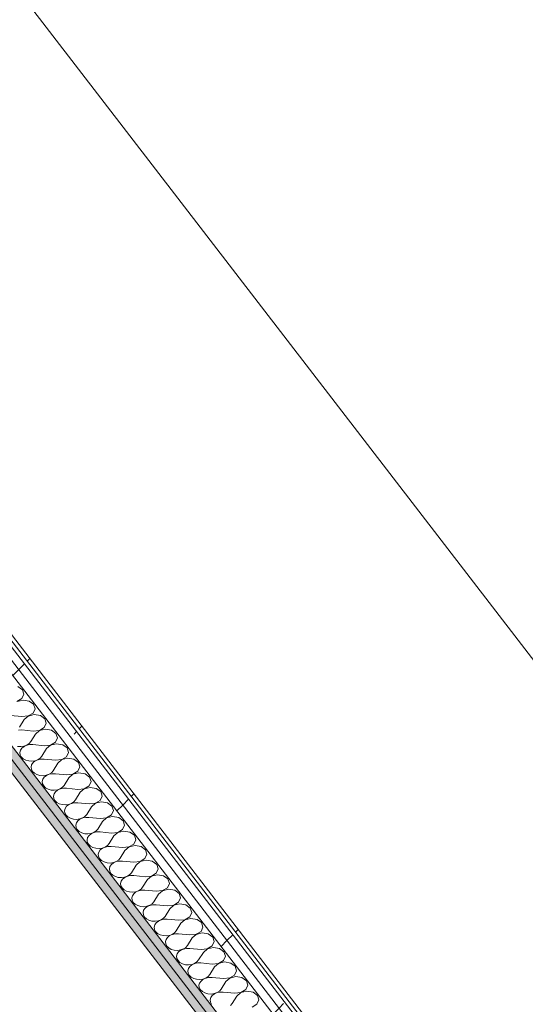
# Model space of a CAD drawing. Header units: millimetres. Extents: x -2220 to 52371, y -4077 to 6953.
# Tile 218 of 256: x 28376 to 29152, y 2069 to 3579. Entities that reach past the tile are written whole.
import ezdxf

# ---------------------------------------------------------------- set-up
doc = ezdxf.new("R2010")
doc.units = ezdxf.units.MM
doc.header["$MEASUREMENT"] = 0
doc.linetypes.add('Wipeout_Contour', pattern=[1000, 0, -1000])
doc.layers.add('Nuevo_08_E_Envans secs', color=7, linetype='Continuous')
doc.layers.add('Nuevo_08_E_Envans secs_Pluma_Nº__1', color=7, linetype='Continuous', lineweight=5)
doc.layers.add('Nuevo_08_E_Envans secs_Pluma_Nº__47', color=7, linetype='Continuous', lineweight=20)
for name, color, linetype, lineweight, true_color in [('Nuevo_08_E_Envans secs_Pluma_Nº__102', 7, 'Continuous', 5, 0xcccccc), ('Nuevo_08_E_Envans secs_Pluma_Nº__171', 171, 'Continuous', 13, 0xaaaaff), ('Nuevo_08_E_Envans secs_Pluma_Nº__177', 7, 'Continuous', 15, 0xf7e046), ('Nuevo_08_E_Envans secs_Pluma_Nº__79', 7, 'Continuous', 5, 0xaaffd5)]:
    doc.layers.add(name, color=color, linetype=linetype, lineweight=lineweight, true_color=true_color)
pattern_1 = [(45, (42615.74, 4689.65), (-183.8478, 183.8478), [195, -65]), (45, (42615.74, 4873.5), (-183.8478, 183.8478), [195, -65])]

# ---------------------------------------------------------------- blocks, each defined once
blk = doc.blocks.new('*X331', base_point=(42615.7, 4689.6))
at = {"layer": 'Nuevo_08_E_Envans secs_Pluma_Nº__102', "color": 254, "linetype": 'Continuous', "lineweight": 5, "true_color": 0xcccccc}
for p, q in [((28380.3, 2551.6), (28373.5, 2556.5)), ((28372, 2533.7), (28379.4, 2538.1)), ((28379.4, 2538.1), (28382.5, 2544.8)), ((28382.5, 2544.8), (28380.3, 2551.6)), ((28381.3, 2535.8), (28372.1, 2533.6)), ((28390.7, 2534.2), (28381.3, 2535.8)), ((28397.5, 2529.2), (28390.7, 2534.2)), ((28399.7, 2522.4), (28397.5, 2529.2)), ((28379.6, 2510.4), (28362.1, 2512.1)), ((28379.6, 2510.4), (28389.2, 2511.3)), ((28389.3, 2511.2), (28383.1, 2505.9)), ((28389.2, 2511.3), (28396.6, 2515.8)), ((28398.5, 2513.4), (28389.3, 2511.2)), ((28396.6, 2515.8), (28399.7, 2522.4)), ((28407.9, 2511.8), (28398.5, 2513.4)), ((28414.7, 2506.9), (28407.9, 2511.8)), ((28383.1, 2505.9), (28375.9, 2494.2)), ((28406.4, 2489), (28413.8, 2493.5)), ((28413.8, 2493.5), (28416.9, 2500.1)), ((28416.9, 2500.1), (28414.7, 2506.9)), ((28379.3, 2489.8), (28374.4, 2489.7)), ((28396.8, 2488), (28379.3, 2489.8)), ((28400.3, 2483.6), (28393.1, 2471.9)), ((28396.8, 2488), (28406.4, 2489)), ((28406.5, 2488.9), (28400.3, 2483.6)), ((28415.6, 2491.1), (28406.5, 2488.9)), ((28425, 2489.5), (28415.6, 2491.1)), ((28431.9, 2484.6), (28425, 2489.5)), ((28431, 2471.1), (28434.1, 2477.8)), ((28434.1, 2477.8), (28431.9, 2484.6)), ((28372.8, 2464.7), (28377.7, 2464.3)), ((28377.7, 2464.3), (28382.5, 2465)), ((28382.8, 2464.6), (28379.5, 2462)), ((28382.5, 2465), (28386.9, 2466.5)), ((28386.9, 2466.4), (28382.8, 2464.6)), ((28386.9, 2466.5), (28390.5, 2468.9)), ((28391.6, 2467.4), (28386.9, 2466.4)), ((28390.5, 2468.9), (28393.1, 2471.9)), ((28396.5, 2467.4), (28391.6, 2467.4)), ((28414, 2465.7), (28396.5, 2467.4)), ((28414, 2465.7), (28423.6, 2466.7)), ((28423.7, 2466.6), (28417.5, 2461.2)), ((28423.6, 2466.7), (28431, 2471.1)), ((28432.8, 2468.8), (28423.7, 2466.6)), ((28442.2, 2467.2), (28432.8, 2468.8)), ((28449.1, 2462.2), (28442.2, 2467.2)), ((28451.3, 2455.4), (28449.1, 2462.2)), ((28377.3, 2458.8), (28376.4, 2455.4)), ((28376.4, 2455.4), (28376.9, 2451.8)), ((28376.9, 2451.8), (28378.6, 2448.6)), ((28379.5, 2462), (28377.3, 2458.8)), ((28378.6, 2448.6), (28381.6, 2445.7)), ((28407.7, 2446.6), (28410.2, 2449.6)), ((28417.5, 2461.2), (28410.2, 2449.6)), ((28440.8, 2444.4), (28448.2, 2448.8)), ((28448.2, 2448.8), (28451.3, 2455.4)), ((28381.6, 2445.7), (28385.5, 2443.6)), ((28385.5, 2443.6), (28390, 2442.3)), ((28390, 2442.3), (28394.9, 2442)), ((28394.5, 2436.5), (28393.6, 2433)), ((28393.6, 2433), (28394.1, 2429.5)), ((28396.7, 2439.7), (28394.5, 2436.5)), ((28394.9, 2442), (28399.7, 2442.6)), ((28400, 2442.3), (28396.7, 2439.7)), ((28399.7, 2442.6), (28404, 2444.2)), ((28404.1, 2444.1), (28400, 2442.3)), ((28404, 2444.2), (28407.7, 2446.6)), ((28408.8, 2445.1), (28404.1, 2444.1)), ((28413.7, 2445.1), (28408.8, 2445.1)), ((28431.2, 2443.4), (28413.7, 2445.1)), ((28434.6, 2438.9), (28427.4, 2427.2)), ((28431.2, 2443.4), (28440.8, 2444.4)), ((28440.8, 2444.3), (28434.6, 2438.9)), ((28450, 2446.5), (28440.8, 2444.3)), ((28459.4, 2444.9), (28450, 2446.5)), ((28466.3, 2439.9), (28459.4, 2444.9)), ((28465.4, 2426.5), (28468.5, 2433.1)), ((28468.5, 2433.1), (28466.3, 2439.9)), ((28394.1, 2429.5), (28395.8, 2426.2)), ((28395.8, 2426.2), (28398.8, 2423.4)), ((28398.8, 2423.4), (28402.7, 2421.3)), ((28402.7, 2421.3), (28407.2, 2420)), ((28407.2, 2420), (28412.1, 2419.7)), ((28413.9, 2417.3), (28411.7, 2414.2)), ((28412.1, 2419.7), (28416.9, 2420.3)), ((28417.2, 2419.9), (28413.9, 2417.3)), ((28416.9, 2420.3), (28421.2, 2421.9)), ((28421.3, 2421.8), (28417.2, 2419.9)), ((28421.2, 2421.9), (28424.8, 2424.2)), ((28426, 2422.8), (28421.3, 2421.8)), ((28424.8, 2424.2), (28427.4, 2427.2)), ((28430.9, 2422.8), (28426, 2422.8)), ((28448.4, 2421), (28430.9, 2422.8)), ((28448.4, 2421), (28458, 2422)), ((28458, 2421.9), (28451.8, 2416.6)), ((28458, 2422), (28465.4, 2426.5)), ((28467.2, 2424.1), (28458, 2421.9)), ((28476.6, 2422.5), (28467.2, 2424.1)), ((28483.4, 2417.6), (28476.6, 2422.5)), ((28485.7, 2410.8), (28483.4, 2417.6)), ((28411.7, 2414.2), (28410.8, 2410.7)), ((28410.8, 2410.7), (28411.3, 2407.2)), ((28411.3, 2407.2), (28413, 2403.9)), ((28413, 2403.9), (28415.9, 2401.1)), ((28438.4, 2399.6), (28442, 2401.9)), ((28442, 2401.9), (28444.6, 2404.9)), ((28451.8, 2416.6), (28444.6, 2404.9)), ((28475.2, 2399.7), (28482.6, 2404.2)), ((28484.4, 2401.8), (28475.2, 2399.6)), ((28482.6, 2404.2), (28485.7, 2410.8)), ((28493.8, 2400.2), (28484.4, 2401.8)), ((28415.9, 2401.1), (28419.8, 2399)), ((28419.8, 2399), (28424.4, 2397.7)), ((28424.4, 2397.7), (28429.2, 2397.4)), ((28428.9, 2391.8), (28428, 2388.4)), ((28428, 2388.4), (28428.4, 2384.9)), ((28431.1, 2395), (28428.9, 2391.8)), ((28429.2, 2397.4), (28434, 2398)), ((28434.3, 2397.6), (28431.1, 2395)), ((28434, 2398), (28438.4, 2399.6)), ((28438.5, 2399.5), (28434.3, 2397.6)), ((28443.2, 2400.4), (28438.5, 2399.5)), ((28448.1, 2400.4), (28443.2, 2400.4)), ((28465.6, 2398.7), (28448.1, 2400.4)), ((28469, 2394.2), (28461.8, 2382.6)), ((28465.6, 2398.7), (28475.2, 2399.7)), ((28475.2, 2399.6), (28469, 2394.2)), ((28500.6, 2395.3), (28493.8, 2400.2)), ((28499.8, 2381.8), (28502.8, 2388.5)), ((28502.8, 2388.5), (28500.6, 2395.3)), ((28428.4, 2384.9), (28430.2, 2381.6)), ((28430.2, 2381.6), (28433.1, 2378.8)), ((28433.1, 2378.8), (28437, 2376.6)), ((28437, 2376.6), (28441.6, 2375.4)), ((28441.6, 2375.4), (28446.4, 2375)), ((28448.2, 2372.7), (28446.1, 2369.5)), ((28446.4, 2375), (28451.2, 2375.7)), ((28451.5, 2375.3), (28448.2, 2372.7)), ((28451.2, 2375.7), (28455.6, 2377.2)), ((28455.7, 2377.1), (28451.5, 2375.3)), ((28455.6, 2377.2), (28459.2, 2379.6)), ((28460.4, 2378.1), (28455.7, 2377.1)), ((28459.2, 2379.6), (28461.8, 2382.6)), ((28465.2, 2378.1), (28460.4, 2378.1)), ((28482.8, 2376.4), (28465.2, 2378.1)), ((28486.2, 2371.9), (28479, 2360.3)), ((28482.8, 2376.4), (28492.3, 2377.4)), ((28492.4, 2377.3), (28486.2, 2371.9)), ((28492.3, 2377.4), (28499.8, 2381.8)), ((28501.6, 2379.5), (28492.4, 2377.3)), ((28511, 2377.9), (28501.6, 2379.5)), ((28517.8, 2372.9), (28511, 2377.9)), ((28520, 2366.1), (28517.8, 2372.9)), ((28446.1, 2369.5), (28445.2, 2366)), ((28445.2, 2366), (28445.6, 2362.5)), ((28445.6, 2362.5), (28447.4, 2359.2)), ((28447.4, 2359.2), (28450.3, 2356.4)), ((28450.3, 2356.4), (28454.2, 2354.3)), ((28472.8, 2354.9), (28476.4, 2357.3)), ((28476.4, 2357.3), (28479, 2360.3)), ((28509.5, 2355), (28517, 2359.5)), ((28518.8, 2357.1), (28509.6, 2354.9)), ((28517, 2359.5), (28520, 2366.1)), ((28528.2, 2355.5), (28518.8, 2357.1)), ((28454.2, 2354.3), (28458.8, 2353)), ((28458.8, 2353), (28463.6, 2352.7)), ((28463.3, 2347.2), (28462.4, 2343.7)), ((28462.4, 2343.7), (28462.8, 2340.2)), ((28465.4, 2350.3), (28463.3, 2347.2)), ((28463.6, 2352.7), (28468.4, 2353.3)), ((28468.7, 2352.9), (28465.4, 2350.3)), ((28468.4, 2353.3), (28472.8, 2354.9)), ((28472.9, 2354.8), (28468.7, 2352.9)), ((28477.6, 2355.8), (28472.9, 2354.8)), ((28482.4, 2355.8), (28477.6, 2355.8)), ((28500, 2354.1), (28482.4, 2355.8)), ((28503.4, 2349.6), (28496.2, 2337.9)), ((28500, 2354.1), (28509.5, 2355)), ((28509.6, 2354.9), (28503.4, 2349.6)), ((28535, 2350.6), (28528.2, 2355.5)), ((28534.1, 2337.2), (28537.2, 2343.8)), ((28537.2, 2343.8), (28535, 2350.6)), ((28462.8, 2340.2), (28464.6, 2336.9)), ((28464.6, 2336.9), (28467.5, 2334.1)), ((28467.5, 2334.1), (28471.4, 2332)), ((28471.4, 2332), (28476, 2330.7)), ((28476, 2330.7), (28480.8, 2330.4)), ((28482.6, 2328), (28480.5, 2324.8)), ((28480.8, 2330.4), (28485.6, 2331)), ((28485.9, 2330.6), (28482.6, 2328)), ((28485.6, 2331), (28490, 2332.6)), ((28490.1, 2332.5), (28485.9, 2330.6)), ((28490, 2332.6), (28493.6, 2334.9)), ((28494.7, 2333.4), (28490.1, 2332.5)), ((28493.6, 2334.9), (28496.2, 2337.9)), ((28499.6, 2333.5), (28494.7, 2333.4)), ((28517.1, 2331.7), (28499.6, 2333.5)), ((28520.6, 2327.3), (28513.4, 2315.6)), ((28517.1, 2331.7), (28526.7, 2332.7)), ((28526.8, 2332.6), (28520.6, 2327.3)), ((28526.7, 2332.7), (28534.1, 2337.2)), ((28536, 2334.8), (28526.8, 2332.6)), ((28545.4, 2333.2), (28536, 2334.8)), ((28552.2, 2328.3), (28545.4, 2333.2)), ((28554.4, 2321.5), (28552.2, 2328.3)), ((28480.5, 2324.8), (28479.6, 2321.4)), ((28479.6, 2321.4), (28480, 2317.9)), ((28480, 2317.9), (28481.8, 2314.6)), ((28481.8, 2314.6), (28484.7, 2311.8)), ((28484.7, 2311.8), (28488.6, 2309.6)), ((28507.2, 2310.2), (28510.8, 2312.6)), ((28511.9, 2311.1), (28507.2, 2310.1)), ((28510.8, 2312.6), (28513.4, 2315.6)), ((28516.8, 2311.1), (28511.9, 2311.1)), ((28534.3, 2309.4), (28516.8, 2311.1)), ((28543.9, 2310.4), (28551.3, 2314.8)), ((28553.2, 2312.5), (28544, 2310.3)), ((28551.3, 2314.8), (28554.4, 2321.5)), ((28562.6, 2310.9), (28553.2, 2312.5)), ((28488.6, 2309.6), (28493.1, 2308.4)), ((28493.1, 2308.4), (28498, 2308)), ((28497.6, 2302.5), (28496.7, 2299.1)), ((28496.7, 2299.1), (28497.2, 2295.5)), ((28499.8, 2305.7), (28497.6, 2302.5)), ((28498, 2308), (28502.8, 2308.7)), ((28503.1, 2308.3), (28499.8, 2305.7)), ((28502.8, 2308.7), (28507.2, 2310.2)), ((28507.2, 2310.1), (28503.1, 2308.3)), ((28537.8, 2304.9), (28530.6, 2293.3)), ((28534.3, 2309.4), (28543.9, 2310.4)), ((28544, 2310.3), (28537.8, 2304.9)), ((28569.4, 2305.9), (28562.6, 2310.9)), ((28568.5, 2292.5), (28571.6, 2299.1)), ((28571.6, 2299.1), (28569.4, 2305.9)), ((28497.2, 2295.5), (28499, 2292.3)), ((28499, 2292.3), (28501.9, 2289.4)), ((28501.9, 2289.4), (28505.8, 2287.3)), ((28505.8, 2287.3), (28510.3, 2286)), ((28510.3, 2286), (28515.2, 2285.7)), ((28517, 2283.3), (28514.8, 2280.2)), ((28515.2, 2285.7), (28520, 2286.3)), ((28520.3, 2286), (28517, 2283.3)), ((28520, 2286.3), (28524.4, 2287.9)), ((28524.4, 2287.8), (28520.3, 2286)), ((28524.4, 2287.9), (28528, 2290.3)), ((28529.1, 2288.8), (28524.4, 2287.8)), ((28528, 2290.3), (28530.6, 2293.3)), ((28534, 2288.8), (28529.1, 2288.8)), ((28551.5, 2287.1), (28534, 2288.8)), ((28555, 2282.6), (28547.8, 2270.9)), ((28551.5, 2287.1), (28561.1, 2288)), ((28561.2, 2288), (28555, 2282.6)), ((28561.1, 2288), (28568.5, 2292.5)), ((28570.3, 2290.2), (28561.2, 2288)), ((28579.7, 2288.5), (28570.3, 2290.2)), ((28586.6, 2283.6), (28579.7, 2288.5)), ((28588.8, 2276.8), (28586.6, 2283.6)), ((28514.8, 2280.2), (28513.9, 2276.7)), ((28513.9, 2276.7), (28514.4, 2273.2)), ((28514.4, 2273.2), (28516.1, 2269.9)), ((28516.1, 2269.9), (28519.1, 2267.1)), ((28519.1, 2267.1), (28523, 2265)), ((28541.6, 2265.6), (28545.2, 2267.9)), ((28546.3, 2266.5), (28541.6, 2265.5)), ((28545.2, 2267.9), (28547.8, 2270.9)), ((28551.2, 2266.5), (28546.3, 2266.5)), ((28568.7, 2264.7), (28551.2, 2266.5)), ((28578.3, 2265.7), (28585.7, 2270.2)), ((28587.5, 2267.8), (28578.4, 2265.6)), ((28585.7, 2270.2), (28588.8, 2276.8)), ((28596.9, 2266.2), (28587.5, 2267.8)), ((28603.8, 2261.3), (28596.9, 2266.2)), ((28523, 2265), (28527.5, 2263.7)), ((28527.5, 2263.7), (28532.4, 2263.4)), ((28532, 2257.9), (28531.1, 2254.4)), ((28531.1, 2254.4), (28531.6, 2250.9)), ((28531.6, 2250.9), (28533.3, 2247.6)), ((28534.2, 2261), (28532, 2257.9)), ((28532.4, 2263.4), (28537.2, 2264)), ((28537.5, 2263.6), (28534.2, 2261)), ((28537.2, 2264), (28541.6, 2265.6)), ((28541.6, 2265.5), (28537.5, 2263.6)), ((28572.2, 2260.3), (28564.9, 2248.6)), ((28568.7, 2264.7), (28578.3, 2265.7)), ((28578.4, 2265.6), (28572.2, 2260.3)), ((28602.9, 2247.9), (28606, 2254.5)), ((28606, 2254.5), (28603.8, 2261.3)), ((28533.3, 2247.6), (28536.3, 2244.8)), ((28536.3, 2244.8), (28540.2, 2242.7)), ((28540.2, 2242.7), (28544.7, 2241.4)), ((28544.7, 2241.4), (28549.6, 2241)), ((28551.4, 2238.7), (28549.2, 2235.5)), ((28549.6, 2241), (28554.4, 2241.7)), ((28554.7, 2241.3), (28551.4, 2238.7)), ((28554.4, 2241.7), (28558.7, 2243.2)), ((28558.8, 2243.2), (28554.7, 2241.3)), ((28558.7, 2243.2), (28562.4, 2245.6)), ((28563.5, 2244.1), (28558.8, 2243.2)), ((28562.4, 2245.6), (28564.9, 2248.6)), ((28568.4, 2244.1), (28563.5, 2244.1)), ((28585.9, 2242.4), (28568.4, 2244.1)), ((28589.3, 2237.9), (28582.1, 2226.3)), ((28585.9, 2242.4), (28595.5, 2243.4)), ((28595.5, 2243.3), (28589.3, 2237.9)), ((28595.5, 2243.4), (28602.9, 2247.9)), ((28604.7, 2245.5), (28595.5, 2243.3)), ((28614.1, 2243.9), (28604.7, 2245.5)), ((28621, 2239), (28614.1, 2243.9)), ((28623.2, 2232.2), (28621, 2239)), ((28549.2, 2235.5), (28548.3, 2232.1)), ((28548.3, 2232.1), (28548.8, 2228.6)), ((28548.8, 2228.6), (28550.5, 2225.3)), ((28550.5, 2225.3), (28553.5, 2222.5)), ((28553.5, 2222.5), (28557.4, 2220.3)), ((28571.6, 2219.4), (28575.9, 2220.9)), ((28576, 2220.8), (28571.9, 2219)), ((28575.9, 2220.9), (28579.5, 2223.3)), ((28580.7, 2221.8), (28576, 2220.8)), ((28579.5, 2223.3), (28582.1, 2226.3)), ((28585.6, 2221.8), (28580.7, 2221.8)), ((28603.1, 2220.1), (28585.6, 2221.8)), ((28603.1, 2220.1), (28612.7, 2221.1)), ((28612.7, 2221), (28606.5, 2215.6)), ((28612.7, 2221.1), (28620.1, 2225.5)), ((28621.9, 2223.2), (28612.7, 2221)), ((28620.1, 2225.5), (28623.2, 2232.2)), ((28631.3, 2221.6), (28621.9, 2223.2)), ((28638.1, 2216.6), (28631.3, 2221.6)), ((28557.4, 2220.3), (28561.9, 2219.1)), ((28561.9, 2219.1), (28566.8, 2218.7)), ((28566.4, 2213.2), (28565.5, 2209.7)), ((28565.5, 2209.7), (28566, 2206.2)), ((28566, 2206.2), (28567.7, 2202.9)), ((28568.6, 2216.4), (28566.4, 2213.2)), ((28566.8, 2218.7), (28571.6, 2219.4)), ((28571.9, 2219), (28568.6, 2216.4)), ((28606.5, 2215.6), (28599.3, 2203.9)), ((28637.3, 2203.2), (28640.4, 2209.8)), ((28640.4, 2209.8), (28638.1, 2216.6)), ((28567.7, 2202.9), (28570.6, 2200.1)), ((28570.6, 2200.1), (28574.5, 2198)), ((28574.5, 2198), (28579.1, 2196.7)), ((28579.1, 2196.7), (28583.9, 2196.4)), ((28583.6, 2190.9), (28582.7, 2187.4)), ((28585.8, 2194), (28583.6, 2190.9)), ((28583.9, 2196.4), (28588.7, 2197)), ((28589, 2196.6), (28585.8, 2194)), ((28588.7, 2197), (28593.1, 2198.6)), ((28593.2, 2198.5), (28589, 2196.6)), ((28593.1, 2198.6), (28596.7, 2201)), ((28597.9, 2199.5), (28593.2, 2198.5)), ((28596.7, 2201), (28599.3, 2203.9)), ((28602.8, 2199.5), (28597.9, 2199.5)), ((28620.3, 2197.8), (28602.8, 2199.5)), ((28623.7, 2193.3), (28616.5, 2181.6)), ((28620.3, 2197.8), (28629.9, 2198.7)), ((28629.9, 2198.6), (28623.7, 2193.3)), ((28629.9, 2198.7), (28637.3, 2203.2)), ((28639.1, 2200.8), (28629.9, 2198.6)), ((28648.5, 2199.2), (28639.1, 2200.8)), ((28655.3, 2194.3), (28648.5, 2199.2)), ((28657.5, 2187.5), (28655.3, 2194.3)), ((28582.7, 2187.4), (28583.1, 2183.9)), ((28583.1, 2183.9), (28584.9, 2180.6)), ((28584.9, 2180.6), (28587.8, 2177.8)), ((28587.8, 2177.8), (28591.7, 2175.7)), ((28591.7, 2175.7), (28596.3, 2174.4)), ((28605.9, 2174.7), (28610.3, 2176.3)), ((28610.4, 2176.2), (28606.2, 2174.3)), ((28610.3, 2176.3), (28613.9, 2178.6)), ((28615.1, 2177.1), (28610.4, 2176.2)), ((28613.9, 2178.6), (28616.5, 2181.6)), ((28619.9, 2177.2), (28615.1, 2177.1)), ((28637.5, 2175.4), (28619.9, 2177.2)), ((28637.5, 2175.4), (28647, 2176.4)), ((28647.1, 2176.3), (28640.9, 2171)), ((28647, 2176.4), (28654.5, 2180.9)), ((28656.3, 2178.5), (28647.1, 2176.3)), ((28654.5, 2180.9), (28657.5, 2187.5)), ((28665.7, 2176.9), (28656.3, 2178.5)), ((28672.5, 2172), (28665.7, 2176.9)), ((28596.3, 2174.4), (28601.1, 2174.1)), ((28600.8, 2168.5), (28599.9, 2165.1)), ((28599.9, 2165.1), (28600.3, 2161.6)), ((28600.3, 2161.6), (28602.1, 2158.3)), ((28602.9, 2171.7), (28600.8, 2168.5)), ((28601.1, 2174.1), (28605.9, 2174.7)), ((28606.2, 2174.3), (28602.9, 2171.7)), ((28640.9, 2171), (28633.7, 2159.3)), ((28671.7, 2158.5), (28674.7, 2165.2)), ((28674.7, 2165.2), (28672.5, 2172)), ((28602.1, 2158.3), (28605, 2155.5)), ((28605, 2155.5), (28608.9, 2153.3)), ((28608.9, 2153.3), (28613.5, 2152.1)), ((28613.5, 2152.1), (28618.3, 2151.7)), ((28618, 2146.2), (28617.1, 2142.8)), ((28620.1, 2149.4), (28618, 2146.2)), ((28618.3, 2151.7), (28623.1, 2152.4)), ((28623.4, 2152), (28620.1, 2149.4)), ((28623.1, 2152.4), (28627.5, 2153.9)), ((28627.6, 2153.8), (28623.4, 2152)), ((28627.5, 2153.9), (28631.1, 2156.3)), ((28632.3, 2154.8), (28627.6, 2153.8)), ((28631.1, 2156.3), (28633.7, 2159.3)), ((28637.1, 2154.8), (28632.3, 2154.8)), ((28654.7, 2153.1), (28637.1, 2154.8)), ((28658.1, 2148.6), (28650.9, 2137)), ((28654.7, 2153.1), (28664.2, 2154.1)), ((28664.3, 2154), (28658.1, 2148.6)), ((28664.2, 2154.1), (28671.7, 2158.5)), ((28673.5, 2156.2), (28664.3, 2154)), ((28682.9, 2154.6), (28673.5, 2156.2)), ((28689.7, 2149.6), (28682.9, 2154.6)), ((28691.9, 2142.8), (28689.7, 2149.6)), ((28617.1, 2142.8), (28617.5, 2139.2)), ((28617.5, 2139.2), (28619.3, 2136)), ((28619.3, 2136), (28622.2, 2133.1)), ((28622.2, 2133.1), (28626.1, 2131)), ((28626.1, 2131), (28630.7, 2129.7)), ((28635.5, 2129.4), (28640.3, 2130)), ((28640.3, 2130), (28644.7, 2131.6)), ((28644.8, 2131.5), (28640.6, 2129.7)), ((28644.7, 2131.6), (28648.3, 2134)), ((28649.4, 2132.5), (28644.8, 2131.5)), ((28648.3, 2134), (28650.9, 2137)), ((28654.3, 2132.5), (28649.4, 2132.5)), ((28671.8, 2130.8), (28654.3, 2132.5)), ((28671.8, 2130.8), (28681.4, 2131.7)), ((28681.5, 2131.7), (28675.3, 2126.3)), ((28681.4, 2131.7), (28688.8, 2136.2)), ((28690.7, 2133.9), (28681.5, 2131.7)), ((28688.8, 2136.2), (28691.9, 2142.8)), ((28700.1, 2132.2), (28690.7, 2133.9)), ((28706.9, 2127.3), (28700.1, 2132.2)), ((28630.7, 2129.7), (28635.5, 2129.4)), ((28635.2, 2123.9), (28634.3, 2120.4)), ((28634.3, 2120.4), (28634.7, 2116.9)), ((28634.7, 2116.9), (28636.5, 2113.6)), ((28637.3, 2127), (28635.2, 2123.9)), ((28640.6, 2129.7), (28637.3, 2127)), ((28675.3, 2126.3), (28668.1, 2114.6)), ((28706, 2113.9), (28709.1, 2120.5)), ((28709.1, 2120.5), (28706.9, 2127.3)), ((28636.5, 2113.6), (28639.4, 2110.8)), ((28639.4, 2110.8), (28643.3, 2108.7)), ((28643.3, 2108.7), (28647.8, 2107.4)), ((28647.8, 2107.4), (28652.7, 2107.1)), ((28652.3, 2101.6), (28651.4, 2098.1)), ((28654.5, 2104.7), (28652.3, 2101.6)), ((28652.7, 2107.1), (28657.5, 2107.7)), ((28657.8, 2107.3), (28654.5, 2104.7)), ((28657.5, 2107.7), (28661.9, 2109.3)), ((28661.9, 2109.2), (28657.8, 2107.3)), ((28661.9, 2109.3), (28665.5, 2111.6)), ((28666.6, 2110.2), (28661.9, 2109.2)), ((28665.5, 2111.6), (28668.1, 2114.6)), ((28671.5, 2110.2), (28666.6, 2110.2)), ((28689, 2108.4), (28671.5, 2110.2)), ((28692.5, 2104), (28685.3, 2092.3)), ((28689, 2108.4), (28698.6, 2109.4)), ((28698.7, 2109.3), (28692.5, 2104)), ((28698.6, 2109.4), (28706, 2113.9)), ((28707.9, 2111.5), (28698.7, 2109.3)), ((28717.3, 2109.9), (28707.9, 2111.5)), ((28724.1, 2105), (28717.3, 2109.9)), ((28726.3, 2098.2), (28724.1, 2105)), ((28651.4, 2098.1), (28651.9, 2094.6)), ((28651.9, 2094.6), (28653.7, 2091.3)), ((28653.7, 2091.3), (28656.6, 2088.5)), ((28656.6, 2088.5), (28660.5, 2086.4)), ((28660.5, 2086.4), (28665, 2085.1)), ((28665, 2085.1), (28669.9, 2084.7)), ((28669.9, 2084.7), (28674.7, 2085.4)), ((28675, 2085), (28671.7, 2082.4)), ((28674.7, 2085.4), (28679.1, 2086.9)), ((28679.1, 2086.9), (28675, 2085)), ((28679.1, 2086.9), (28682.7, 2089.3)), ((28683.8, 2087.8), (28679.1, 2086.9)), ((28682.7, 2089.3), (28685.3, 2092.3)), ((28688.7, 2087.8), (28683.8, 2087.8)), ((28706.2, 2086.1), (28688.7, 2087.8)), ((28706.2, 2086.1), (28715.8, 2087.1)), ((28715.9, 2087), (28709.7, 2081.6)), ((28715.8, 2087.1), (28723.2, 2091.6)), ((28725, 2089.2), (28715.9, 2087)), ((28723.2, 2091.6), (28726.3, 2098.2)), ((28734.4, 2087.6), (28725, 2089.2)), ((28741.3, 2082.6), (28734.4, 2087.6)), ((28669.5, 2079.2), (28668.6, 2075.8)), ((28668.6, 2075.8), (28669.1, 2072.3)), ((28669.1, 2072.3), (28670.8, 2069)), ((28671.7, 2082.4), (28669.5, 2079.2)), ((28699.9, 2067), (28702.5, 2070)), ((28709.7, 2081.6), (28702.5, 2070)), ((28740.4, 2069.2), (28743.5, 2075.9)), ((28743.5, 2075.9), (28741.3, 2082.6)), ((28733, 2064.8), (28740.4, 2069.2))]:
    blk.add_line(p, q, dxfattribs=at)
blk = doc.blocks.new('Elem Sección_250_2', base_point=(42615.7, 4689.6))
at = {"layer": 'Nuevo_08_E_Envans secs_Pluma_Nº__79', "linetype": 'Continuous', "lineweight": 5, "true_color": 0xaaffd5}
for points in [[(27852.2, 3129.8), (27840.1, 3124.9), (27846.8, 3116.2), (28950.4, 1682.7), (28957.1, 1673.9), (28969.2, 1678.8)], [(27846.8, 3116.2), (27834.8, 3111.4), (28938.4, 1677.8), (28950.4, 1682.7)]]:
    blk.add_hatch(color=121, dxfattribs=at).paths.add_polyline_path(points)
at = {"layer": 'Nuevo_08_E_Envans secs', "lineweight": 0}
blk.add_blockref('*X331', (42615.7, 4689.6), dxfattribs=at)
at = {"color": 254, "linetype": 'Wipeout_Contour', "lineweight": 0, "ltscale": 143499.210203}
blk.add_wipeout([(27846.2, 3289), (27834.2, 3284.1), (29089, 1654.1), (29095.7, 1645.4), (29107.8, 1650.2)], dxfattribs=at).dxf.layer = 'Nuevo_08_E_Envans secs'
at = {"layer": 'Nuevo_08_E_Envans secs_Pluma_Nº__177', "linetype": 'Continuous', "lineweight": 15, "true_color": 0xf7e046}
h = blk.add_hatch(dxfattribs=at)
h.set_pattern_fill('Panellat_HPL_0002', color=53, style=0, pattern_type=2)
h.set_pattern_definition(pattern_1)
h.paths.add_polyline_path([(27846.2, 3289), (27834.2, 3284.1), (29089, 1654.1), (29095.7, 1645.4), (29107.8, 1650.2)])
at = {"color": 254, "linetype": 'Wipeout_Contour', "lineweight": 0, "ltscale": 143391.457665}
blk.add_wipeout([(27822.1, 3279.3), (29040.8, 1696.1), (29076.9, 1649.2), (29089, 1654.1), (27834.2, 3284.1)], dxfattribs=at).dxf.layer = 'Nuevo_08_E_Envans secs'
at = {"layer": 'Nuevo_08_E_Envans secs_Pluma_Nº__177', "linetype": 'Continuous', "lineweight": 15, "true_color": 0xf7e046}
h = blk.add_hatch(dxfattribs=at)
h.set_pattern_fill('Panellat_HPL_0002', color=53, style=0, pattern_type=2)
h.set_pattern_definition(pattern_1)
h.paths.add_polyline_path([(27822.1, 3279.3), (29040.8, 1696.1), (29076.9, 1649.2), (29089, 1654.1), (27834.2, 3284.1)])
at = {"color": 254, "linetype": 'Wipeout_Contour', "lineweight": 0, "ltscale": 114441.137555}
blk.add_wipeout([(27857.4, 3293.5), (27851.8, 3291.2), (29123.1, 1639.7), (29128.7, 1641.9)], dxfattribs=at).dxf.layer = 'Nuevo_08_E_Envans secs'
at = {"layer": 'Nuevo_08_E_Envans secs_Pluma_Nº__171', "linetype": 'Continuous', "lineweight": 13, "true_color": 0xaaaaff}
h = blk.add_hatch(dxfattribs=at)
h.set_pattern_fill('Panellat_HPL_0002', color=161, style=0, pattern_type=2)
h.set_pattern_definition(pattern_1)
h.paths.add_polyline_path([(27857.4, 3293.5), (27851.8, 3291.2), (29123.1, 1639.7), (29128.7, 1641.9)])
at = {"layer": 'Nuevo_08_E_Envans secs_Pluma_Nº__1', "color": 7, "linetype": 'Continuous', "lineweight": 5}
for p, q in [((27857.4, 3293.5), (29128.7, 1641.9)), ((27834.2, 3284.1), (29089, 1654.1)), ((27846.8, 3116.2), (28950.4, 1682.7)), ((27841.5, 3102.7), (28938.4, 1677.8))]:
    blk.add_line(p, q, dxfattribs=at)
at = {"layer": 'Nuevo_08_E_Envans secs_Pluma_Nº__1', "color": 7, "linetype": 'Continuous', "lineweight": 5, "flags": 128}
for points in [[(27822.1, 3279.3), (29040.8, 1696.1), (29076.9, 1649.2)], [(27846.2, 3289), (29107.8, 1650.2), (29114.5, 1641.5)], [(27851.8, 3291.2), (29120, 1643.7), (29123.1, 1639.7)], [(27852.2, 3129.8), (28969.2, 1678.8), (28975.9, 1670.1)]]:
    blk.add_lwpolyline(points, dxfattribs=at)
blk = doc.blocks.new('Elem Sección_279_2', base_point=(42615.7, 4689.6))
at = {"color": 254, "linetype": 'Wipeout_Contour', "lineweight": 0, "ltscale": 116333.625862}
blk.add_wipeout([(28112.7, 4985), (29419.9, 3286.9), (29432, 3291.8), (28124.7, 4989.9)], dxfattribs=at).dxf.layer = 'Nuevo_08_E_Envans secs'
at = {"color": 254, "linetype": 'Wipeout_Contour', "lineweight": 0, "ltscale": 116273.440727}
blk.add_wipeout([(28107.1, 4982.8), (28101.6, 4980.6), (29408.8, 3282.5), (29414.3, 3284.7)], dxfattribs=at).dxf.layer = 'Nuevo_08_E_Envans secs'
at = {"layer": 'Nuevo_08_E_Envans secs_Pluma_Nº__47', "color": 7, "linetype": 'Continuous', "lineweight": 20}
blk.add_line((29408.8, 2279.9), (28101.6, 3978), dxfattribs=at)

msp = doc.modelspace()

# ---------------------------------------------------------------- block references
at = {"layer": 'Nuevo_08_E_Envans secs', "lineweight": 0}
msp.add_blockref('Elem Sección_250_2', (42615.7, 4689.6), dxfattribs=at)

# ---------------------------------------------------------------- next in the draw order: block references
msp.add_blockref('Elem Sección_279_2', (42615.7, 4689.6), dxfattribs=at)

doc.saveas('drawing.dxf')
